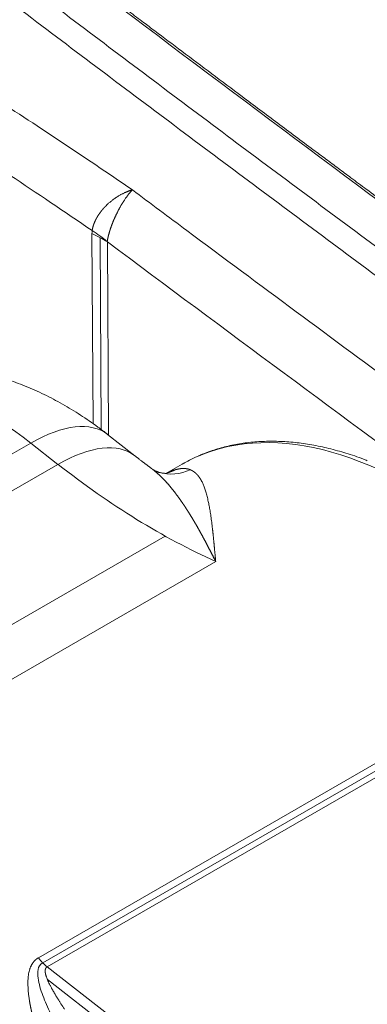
# Model space of a CAD drawing. Header units: millimetres. Extents: x 19214 to 26510, y -7957 to -532.
# Tile 110 of 150: x 26408 to 26420, y -7558 to -7526. Entities that reach past the tile are written whole.
import ezdxf

# ---------------------------------------------------------------- set-up
doc = ezdxf.new("R2010")
doc.units = ezdxf.units.MM
doc.header["$LTSCALE"] = 0.3175
doc.layers.add('1轮廓实线层', color=7, linetype='Continuous', lineweight=18)

# ---------------------------------------------------------------- blocks, each defined once
blk = doc.blocks.new('坐标系')
at = {"layer": '1轮廓实线层'}
for p, q in [((42533.205, -35937.623), (42533.185, -35934.191)), ((42533.331, -35934.267), (42533.35, -35937.727)), ((42533.464, -35934.341), (42533.483, -35937.829)), ((42533.958, -35938.201), (42533.468, -35937.817)), ((42532.083, -35937.972), (42526.117, -35941.417)), ((42532.573, -35938.356), (42532.083, -35937.972)), ((42526.607, -35941.801), (42532.573, -35938.356)), ((42534.809, -35938.352), (42534.518, -35938.52)), ((42528.539, -35943.094), (42534.505, -35939.65)), ((42535.415, -35940.108), (42529.448, -35943.552)), ((42532.219, -35947.257), (42540.13, -35942.69)), ((42532.297, -35947.347), (42540.208, -35942.78)), ((42540.288, -35942.855), (42532.377, -35947.422)), ((42532.377, -35947.422), (42536.554, -35950.671)), ((42536.407, -35950.78), (42532.383, -35947.65))]:
    blk.add_line(p, q, dxfattribs=at)
for centre, major_axis, ratio, start_param, end_param in [((42528.495, -35937.16), (6.957, -1.022), 0.651341, 0.875878, 0.929665), ((42528.492, -35937.211), (7.031, 0.039), 0.573587, 0.782171, 0.836654), ((42531.294, -35942.602), (3.164, -5.48), 0.57735, 2.178908, 3.141585), ((42531.733, -35940.03), (-1.736, -2.213), 0.46648, 3.141607, 4.001222), ((42538.957, -35945.537), (4.148, -7.185), 0.57735, 1.197062, 3.076814), ((42532.222, -35940.414), (-1.736, -2.213), 0.46648, 3.141885, 4.001222), ((42538.957, -35945.537), (4.148, -7.185), 0.57735, 3.076814, 3.141512), ((42534.327, -35928.067), (-7.031, 12.178), 0.57735, 2.178908, 2.46583), ((42539.04, -35945.49), (-4.148, 7.185), 0.57735, 0.010103, 0.012416), ((42534.627, -35937.689), (0.233, 0.811), 0.96868, 3.140113, 3.84526), ((42534.315, -35937.701), (-0.234, 0.811), 0.940636, 3.092753, 3.347387), ((42527.455, -35952.178), (-4.148, 7.185), 0.57735, 3.151567, 5.120575), ((42527.538, -35952.131), (-4.148, 7.185), 0.57735, 3.205188, 5.122488), ((42527.397, -35952.212), (4.107, -7.114), 0.57735, 6.136876, 8.26015), ((42532.482, -35946.921), (0.352, -0.609), 0.57735, 4.940934, 5.285594), ((42527.157, -35952.35), (3.937, -6.82), 0.57735, 0.062261, 1.968348)]:
    blk.add_ellipse(centre, major_axis=major_axis, ratio=ratio, start_param=start_param, end_param=end_param, dxfattribs=at)
for points, knots in [([(42520.055, -35920.336), (42521.923, -35921.857), (42524.721, -35924.088), (42528.464, -35926.999), (42531.28, -35929.157), (42533.637, -35930.94), (42535.531, -35932.361), (42536.955, -35933.424), (42538.384, -35934.487), (42539.579, -35935.372), (42540.539, -35936.081), (42541.14, -35936.525), (42541.622, -35936.88), (42541.984, -35937.147), (42542.285, -35937.369), (42542.498, -35937.525), (42542.617, -35937.613), (42542.681, -35937.66), (42542.709, -35937.681)], [0, 0, 0, 0, 0.25, 0.375, 0.5, 0.625, 0.6875, 0.75, 0.8125, 0.875, 0.90625, 0.9375, 0.953125, 0.96875, 0.984375, 0.992187, 0.996094, 1, 1, 1, 1]), ([(42542.311, -35937.91), (42541.837, -35937.561), (42541.363, -35937.212), (42540.652, -35936.688), (42540.415, -35936.513), (42539.942, -35936.164), (42539.705, -35935.989), (42538.994, -35935.463), (42538.521, -35935.112), (42537.574, -35934.41), (42537.1, -35934.058), (42535.68, -35933), (42534.734, -35932.292), (42533.315, -35931.225), (42532.842, -35930.869), (42531.897, -35930.154), (42531.424, -35929.795), (42530.48, -35929.076), (42530.008, -35928.716), (42529.064, -35927.992), (42528.592, -35927.629), (42527.649, -35926.901), (42527.178, -35926.536), (42526.235, -35925.804), (42525.763, -35925.436), (42524.821, -35924.698), (42524.35, -35924.328), (42523.409, -35923.584), (42522.939, -35923.211), (42521.999, -35922.461), (42521.53, -35922.084), (42520.827, -35921.516), (42520.593, -35921.327), (42520.241, -35921.042), (42520.124, -35920.947), (42519.89, -35920.756), (42519.773, -35920.661), (42519.656, -35920.566)], [0, 0, 0, 0, 0.0625, 0.0625, 0.09375, 0.09375, 0.125, 0.125, 0.1875, 0.1875, 0.25, 0.25, 0.375, 0.375, 0.4375, 0.4375, 0.5, 0.5, 0.5625, 0.5625, 0.625, 0.625, 0.6875, 0.6875, 0.75, 0.75, 0.8125, 0.8125, 0.875, 0.875, 0.9375, 0.9375, 0.96875, 0.96875, 0.984375, 0.984375, 1, 1, 1, 1]), ([(42533.189, -35934.14), (42532.684, -35933.793), (42531.698, -35933.129), (42530.293, -35932.215), (42528.958, -35931.378), (42527.693, -35930.616), (42526.493, -35929.924), (42525.356, -35929.301), (42524.281, -35928.742), (42523.265, -35928.245), (42522.625, -35927.952), (42522.276, -35927.798), (42522.232, -35927.779), (42522.188, -35927.76), (42522.183, -35927.758), (42522.182, -35927.757), (42522.182, -35927.757), (42522.182, -35927.757), (42522.182, -35927.757), (42522.182, -35927.757), (42522.181, -35927.757), (42522.18, -35927.757), (42522.177, -35927.755), (42522.17, -35927.752), (42522.146, -35927.742), (42522.088, -35927.716), (42521.893, -35927.633), (42521.44, -35927.442), (42521.037, -35927.282), (42520.252, -35926.985), (42519.26, -35926.645), (42518.371, -35926.41), (42517.74, -35926.268), (42517.535, -35926.227), (42517.238, -35926.174), (42517.128, -35926.155), (42517.013, -35926.138), (42516.995, -35926.135), (42516.987, -35926.134), (42516.986, -35926.134), (42516.986, -35926.134), (42516.986, -35926.134), (42516.986, -35926.134), (42516.986, -35926.134), (42516.986, -35926.133), (42516.985, -35926.133), (42516.982, -35926.133), (42516.975, -35926.132), (42516.932, -35926.125), (42516.817, -35926.109), (42516.709, -35926.095), (42516.353, -35926.052), (42516.078, -35926.03), (42515.552, -35926.008), (42515.3, -35926.01), (42514.816, -35926.034), (42514.586, -35926.056), (42514.145, -35926.122), (42513.935, -35926.164), (42513.636, -35926.242), (42513.538, -35926.27), (42513.349, -35926.33), (42513.257, -35926.363), (42513.156, -35926.402), (42513.142, -35926.407), (42513.127, -35926.413), (42513.123, -35926.414), (42513.122, -35926.415), (42513.122, -35926.415), (42513.121, -35926.415), (42513.121, -35926.415), (42513.119, -35926.416), (42513.112, -35926.419), (42513.08, -35926.432), (42513.001, -35926.464), (42512.93, -35926.496), (42512.792, -35926.56), (42512.703, -35926.606), (42512.446, -35926.75), (42512.288, -35926.856), (42512.068, -35927.031), (42511.998, -35927.092), (42511.896, -35927.188), (42511.863, -35927.22), (42511.798, -35927.286), (42511.766, -35927.32), (42511.673, -35927.424), (42511.554, -35927.567), (42511.447, -35927.722), (42511.298, -35927.962), (42511.212, -35928.133), (42511.106, -35928.406), (42511.074, -35928.5), (42511.044, -35928.609), (42511.04, -35928.623), (42511.036, -35928.637), (42511.036, -35928.638), (42511.036, -35928.639), (42511.036, -35928.639), (42511.036, -35928.639), (42511.036, -35928.639), (42511.036, -35928.639), (42511.035, -35928.639), (42511.035, -35928.64), (42511.035, -35928.642), (42511.033, -35928.648), (42511.028, -35928.666), (42511.017, -35928.711), (42510.981, -35928.865), (42510.957, -35929.011), (42510.926, -35929.279), (42510.917, -35929.433), (42510.918, -35929.593)], [0, 0, 0, 0, 0.050996, 0.101991, 0.152987, 0.203983, 0.254978, 0.305974, 0.35697, 0.407966, 0.458961, 0.458961, 0.465336, 0.466132, 0.466232, 0.466245, 0.466245, 0.466248, 0.466248, 0.466251, 0.466257, 0.466282, 0.466332, 0.466531, 0.466929, 0.468523, 0.47171, 0.484459, 0.509957, 0.509957, 0.560953, 0.611948, 0.611948, 0.637446, 0.637446, 0.650195, 0.651789, 0.652585, 0.652685, 0.652735, 0.652741, 0.652744, 0.652744, 0.652747, 0.652747, 0.65276, 0.652785, 0.652984, 0.653382, 0.65657, 0.662944, 0.662944, 0.688442, 0.688442, 0.71394, 0.71394, 0.739438, 0.739438, 0.764935, 0.764935, 0.777684, 0.777684, 0.790433, 0.790433, 0.792027, 0.792425, 0.792525, 0.792575, 0.7926, 0.7926, 0.792624, 0.792624, 0.792824, 0.79362, 0.796808, 0.803182, 0.803182, 0.815931, 0.815931, 0.841429, 0.841429, 0.854178, 0.854178, 0.860552, 0.860552, 0.866927, 0.866927, 0.879676, 0.892425, 0.892425, 0.917922, 0.917922, 0.930671, 0.930671, 0.932265, 0.932464, 0.932489, 0.932492, 0.932492, 0.932495, 0.932495, 0.932502, 0.932514, 0.932564, 0.932663, 0.933062, 0.933859, 0.937046, 0.94342, 0.968918, 0.968918, 1, 1, 1, 1]), ([(42524.341, -35927.669), (42525.05, -35928.015), (42525.782, -35928.395), (42526.912, -35929.015), (42527.676, -35929.444), (42528.463, -35929.907), (42529.261, -35930.385), (42530.07, -35930.88), (42530.901, -35931.408), (42531.743, -35931.951), (42532.169, -35932.231), (42533.033, -35932.806), (42533.47, -35933.101), (42533.913, -35933.404)], [0, 0, 0, 0, 0.25, 0.25, 0.375, 0.5, 0.5, 0.625, 0.75, 0.75, 0.875, 0.875, 1, 1, 1, 1]), ([(42539.378, -35934.321), (42539.216, -35934.201), (42538.915, -35933.977), (42538.499, -35933.668), (42538.152, -35933.41), (42537.869, -35933.199), (42537.627, -35933.018), (42537.401, -35932.85), (42537.036, -35932.578), (42536.532, -35932.201), (42535.922, -35931.744), (42535.347, -35931.312), (42534.822, -35930.917), (42534.413, -35930.609), (42534.096, -35930.37), (42533.835, -35930.173), (42533.511, -35929.928), (42533.124, -35929.635), (42532.674, -35929.293), (42532.352, -35929.049), (42532.181, -35928.919)], [0, 0, 0, 0, 0.067409, 0.125199, 0.17337, 0.21192, 0.243138, 0.274309, 0.305978, 0.395012, 0.484387, 0.560221, 0.634926, 0.703078, 0.730793, 0.767039, 0.812082, 0.865922, 0.92856, 1, 1, 1, 1]), ([(42533.189, -35934.14), (42533.189, -35934.139), (42533.189, -35934.136), (42533.19, -35934.133), (42533.19, -35934.129), (42533.191, -35934.125), (42533.192, -35934.122), (42533.192, -35934.118), (42533.193, -35934.114), (42533.194, -35934.11), (42533.194, -35934.106), (42533.195, -35934.103), (42533.196, -35934.099), (42533.197, -35934.095), (42533.198, -35934.091), (42533.199, -35934.087), (42533.2, -35934.083), (42533.201, -35934.08), (42533.202, -35934.076), (42533.203, -35934.072), (42533.204, -35934.068), (42533.205, -35934.064), (42533.206, -35934.06), (42533.207, -35934.056), (42533.208, -35934.052), (42533.21, -35934.048), (42533.211, -35934.044), (42533.212, -35934.04), (42533.214, -35934.036), (42533.215, -35934.031), (42533.217, -35934.027), (42533.218, -35934.023), (42533.22, -35934.019), (42533.221, -35934.015), (42533.223, -35934.011), (42533.224, -35934.007), (42533.226, -35934.002), (42533.228, -35933.998), (42533.23, -35933.994), (42533.231, -35933.99), (42533.233, -35933.986), (42533.235, -35933.981), (42533.237, -35933.977), (42533.239, -35933.973), (42533.241, -35933.968), (42533.243, -35933.964), (42533.245, -35933.96), (42533.247, -35933.956), (42533.249, -35933.951), (42533.251, -35933.947), (42533.253, -35933.943), (42533.255, -35933.938), (42533.258, -35933.934), (42533.26, -35933.93), (42533.262, -35933.925), (42533.265, -35933.921), (42533.267, -35933.916), (42533.27, -35933.912), (42533.272, -35933.908), (42533.275, -35933.903), (42533.277, -35933.899), (42533.28, -35933.894), (42533.282, -35933.89), (42533.285, -35933.886), (42533.288, -35933.881), (42533.29, -35933.877), (42533.293, -35933.872), (42533.296, -35933.868), (42533.299, -35933.864), (42533.302, -35933.859), (42533.305, -35933.855), (42533.307, -35933.85), (42533.31, -35933.846), (42533.313, -35933.841), (42533.317, -35933.837), (42533.32, -35933.833), (42533.323, -35933.828), (42533.326, -35933.824), (42533.329, -35933.819), (42533.332, -35933.815), (42533.336, -35933.811), (42533.339, -35933.806), (42533.342, -35933.802), (42533.345, -35933.797), (42533.349, -35933.793), (42533.352, -35933.789), (42533.356, -35933.784), (42533.359, -35933.78), (42533.363, -35933.775), (42533.366, -35933.771), (42533.37, -35933.767), (42533.373, -35933.762), (42533.377, -35933.758), (42533.381, -35933.754), (42533.384, -35933.75), (42533.388, -35933.745), (42533.392, -35933.741), (42533.396, -35933.737), (42533.4, -35933.732), (42533.403, -35933.728), (42533.407, -35933.724), (42533.411, -35933.72), (42533.415, -35933.716), (42533.419, -35933.711), (42533.423, -35933.707), (42533.427, -35933.703), (42533.431, -35933.699), (42533.435, -35933.695), (42533.449, -35933.681), (42533.474, -35933.657), (42533.513, -35933.623), (42533.559, -35933.586), (42533.61, -35933.549), (42533.654, -35933.521), (42533.687, -35933.502), (42533.708, -35933.49), (42533.729, -35933.479), (42533.749, -35933.468), (42533.77, -35933.459), (42533.787, -35933.451), (42533.801, -35933.445), (42533.812, -35933.44), (42533.825, -35933.435), (42533.838, -35933.43), (42533.852, -35933.424), (42533.867, -35933.419), (42533.88, -35933.415), (42533.89, -35933.411), (42533.896, -35933.41), (42533.9, -35933.408), (42533.902, -35933.408), (42533.904, -35933.407), (42533.906, -35933.407), (42533.908, -35933.406), (42533.909, -35933.406), (42533.91, -35933.405), (42533.911, -35933.405), (42533.912, -35933.405), (42533.912, -35933.405), (42533.913, -35933.405), (42533.913, -35933.405), (42533.913, -35933.405)], [0, 0, 0, 0, 0.004132, 0.008276, 0.012432, 0.0166, 0.02078, 0.024973, 0.029177, 0.033393, 0.037622, 0.041862, 0.046114, 0.050378, 0.054654, 0.058942, 0.063242, 0.067553, 0.071876, 0.076211, 0.080557, 0.084915, 0.089285, 0.093666, 0.098059, 0.102463, 0.106878, 0.111305, 0.115743, 0.120192, 0.124653, 0.129124, 0.133607, 0.1381, 0.142605, 0.14712, 0.151646, 0.156183, 0.16073, 0.165288, 0.169856, 0.174435, 0.179024, 0.183623, 0.188233, 0.192853, 0.197482, 0.202122, 0.206771, 0.21143, 0.216099, 0.220777, 0.225465, 0.230163, 0.234869, 0.239585, 0.244309, 0.249043, 0.253786, 0.258537, 0.263297, 0.268066, 0.272843, 0.277629, 0.282423, 0.287225, 0.292034, 0.296852, 0.301678, 0.306511, 0.311352, 0.316201, 0.321057, 0.32592, 0.33079, 0.335667, 0.340551, 0.345441, 0.350338, 0.355242, 0.360152, 0.365069, 0.369991, 0.374919, 0.379854, 0.384794, 0.389739, 0.39469, 0.399647, 0.404608, 0.409575, 0.414546, 0.419523, 0.424504, 0.429489, 0.434479, 0.439473, 0.444472, 0.449474, 0.45448, 0.45949, 0.464503, 0.46952, 0.47454, 0.479564, 0.48459, 0.489619, 0.494651, 0.499686, 0.539489, 0.584628, 0.634936, 0.690153, 0.74992, 0.771254, 0.792439, 0.813465, 0.834324, 0.855007, 0.875507, 0.886039, 0.897577, 0.910102, 0.923592, 0.938024, 0.953876, 0.969175, 0.976992, 0.984723, 0.98717, 0.989402, 0.991419, 0.993221, 0.99481, 0.996187, 0.997351, 0.998303, 0.999044, 0.999573, 0.999892, 1, 1, 1, 1]), ([(42533.913, -35933.404), (42533.912, -35933.405), (42533.911, -35933.407), (42533.908, -35933.41), (42533.905, -35933.413), (42533.901, -35933.417), (42533.896, -35933.423), (42533.891, -35933.428), (42533.885, -35933.435), (42533.879, -35933.443), (42533.871, -35933.452), (42533.863, -35933.461), (42533.854, -35933.472), (42533.845, -35933.484), (42533.834, -35933.498), (42533.823, -35933.513), (42533.811, -35933.529), (42533.798, -35933.547), (42533.784, -35933.567), (42533.771, -35933.587), (42533.758, -35933.606), (42533.746, -35933.625), (42533.734, -35933.644), (42533.723, -35933.662), (42533.712, -35933.68), (42533.702, -35933.698), (42533.692, -35933.716), (42533.682, -35933.734), (42533.673, -35933.751), (42533.664, -35933.767), (42533.656, -35933.784), (42533.648, -35933.799), (42533.64, -35933.815), (42533.634, -35933.828), (42533.629, -35933.839), (42533.624, -35933.848), (42533.619, -35933.858), (42533.615, -35933.868), (42533.61, -35933.877), (42533.606, -35933.887), (42533.602, -35933.896), (42533.597, -35933.906), (42533.593, -35933.916), (42533.589, -35933.925), (42533.584, -35933.935), (42533.58, -35933.944), (42533.576, -35933.954), (42533.572, -35933.964), (42533.568, -35933.973), (42533.564, -35933.983), (42533.561, -35933.992), (42533.557, -35934.002), (42533.553, -35934.011), (42533.549, -35934.021), (42533.546, -35934.03), (42533.542, -35934.039), (42533.539, -35934.049), (42533.535, -35934.058), (42533.532, -35934.067), (42533.529, -35934.076), (42533.525, -35934.086), (42533.522, -35934.095), (42533.519, -35934.104), (42533.516, -35934.113), (42533.513, -35934.122), (42533.511, -35934.13), (42533.508, -35934.139), (42533.505, -35934.148), (42533.502, -35934.157), (42533.5, -35934.165), (42533.497, -35934.174), (42533.495, -35934.182), (42533.493, -35934.191), (42533.49, -35934.199), (42533.488, -35934.207), (42533.486, -35934.215), (42533.484, -35934.223), (42533.482, -35934.231), (42533.48, -35934.239), (42533.478, -35934.247), (42533.476, -35934.255), (42533.475, -35934.263), (42533.473, -35934.27), (42533.471, -35934.278), (42533.47, -35934.285), (42533.468, -35934.292), (42533.467, -35934.299), (42533.466, -35934.306), (42533.464, -35934.313), (42533.463, -35934.32), (42533.462, -35934.327), (42533.461, -35934.331), (42533.461, -35934.334)], [0, 0, 0, 0, 0.003684, 0.008483, 0.014409, 0.021471, 0.029685, 0.039066, 0.049632, 0.061402, 0.074398, 0.088641, 0.104157, 0.120967, 0.139098, 0.158575, 0.17942, 0.201656, 0.225305, 0.250385, 0.271656, 0.292464, 0.312792, 0.33262, 0.351934, 0.370718, 0.388958, 0.406644, 0.423764, 0.44031, 0.456272, 0.471645, 0.486423, 0.500602, 0.509763, 0.51892, 0.528071, 0.537215, 0.546352, 0.555481, 0.564601, 0.573711, 0.58281, 0.591897, 0.600972, 0.610034, 0.619082, 0.628115, 0.637132, 0.646133, 0.655116, 0.664081, 0.673027, 0.681953, 0.690859, 0.699743, 0.708606, 0.717445, 0.726261, 0.735053, 0.74382, 0.752561, 0.761275, 0.769963, 0.778623, 0.787254, 0.795857, 0.80443, 0.812972, 0.821484, 0.829965, 0.838414, 0.84683, 0.855213, 0.863563, 0.871879, 0.880161, 0.888408, 0.896619, 0.904795, 0.912935, 0.921038, 0.929105, 0.937134, 0.945126, 0.95308, 0.960997, 0.968875, 0.976714, 0.984515, 0.992277, 1, 1, 1, 1]), ([(42533.913, -35933.404), (42534.241, -35933.65), (42534.569, -35933.895), (42536.209, -35935.118), (42537.522, -35936.091), (42539.541, -35937.582), (42540.247, -35938.103), (42540.953, -35938.622)], [0, 0, 0, 0, 0.139842, 0.139842, 0.699215, 0.699215, 1, 1, 1, 1]), ([(42533.461, -35934.334), (42533.461, -35934.334), (42533.461, -35934.334), (42533.461, -35934.335), (42533.461, -35934.336), (42533.462, -35934.337), (42533.462, -35934.338), (42533.463, -35934.34), (42533.463, -35934.34), (42533.464, -35934.341)], [0, 0, 0, 0, 0.164672, 0.164672, 0.374282, 0.374282, 0.762692, 0.762692, 1, 1, 1, 1]), ([(42533.468, -35937.817), (42533.41, -35937.771), (42533.249, -35937.649), (42532.979, -35937.463), (42532.656, -35937.267), (42532.325, -35937.092), (42531.987, -35936.942), (42531.646, -35936.817), (42531.303, -35936.718), (42530.961, -35936.645), (42530.621, -35936.598), (42530.286, -35936.578), (42529.955, -35936.582), (42529.632, -35936.612), (42529.316, -35936.665), (42529.01, -35936.742), (42528.713, -35936.841), (42528.429, -35936.963), (42528.234, -35937.059), (42528.138, -35937.118), (42528.13, -35937.124)], [0, 0, 0, 0, 0.03779, 0.102789, 0.168085, 0.233196, 0.297812, 0.361634, 0.424422, 0.48603, 0.546407, 0.605576, 0.663615, 0.72063, 0.776738, 0.832063, 0.886725, 0.94084, 0.994525, 1, 1, 1, 1]), ([(42538.144, -35938.29), (42538.122, -35938.28), (42537.994, -35938.228), (42537.763, -35938.152), (42537.452, -35938.065), (42537.146, -35938.001), (42536.845, -35937.958), (42536.549, -35937.937), (42536.26, -35937.939), (42535.979, -35937.962), (42535.707, -35938.007), (42535.445, -35938.075), (42535.245, -35938.141), (42535.135, -35938.191), (42535.106, -35938.205)], [0, 0, 0, 0, 0.020649, 0.116278, 0.211821, 0.307224, 0.402423, 0.497346, 0.591926, 0.686104, 0.779843, 0.873139, 0.966026, 1, 1, 1, 1]), ([(42535.415, -35940.108), (42535.412, -35940.103), (42535.408, -35940.094), (42535.401, -35940.081), (42535.394, -35940.068), (42535.388, -35940.054), (42535.381, -35940.041), (42535.374, -35940.028), (42535.368, -35940.015), (42535.361, -35940.002), (42535.354, -35939.989), (42535.348, -35939.976), (42535.341, -35939.964), (42535.335, -35939.951), (42535.329, -35939.939), (42535.322, -35939.926), (42535.316, -35939.914), (42535.31, -35939.902), (42535.303, -35939.889), (42535.297, -35939.877), (42535.291, -35939.865), (42535.285, -35939.853), (42535.278, -35939.842), (42535.272, -35939.83), (42535.266, -35939.818), (42535.26, -35939.806), (42535.254, -35939.795), (42535.248, -35939.783), (42535.242, -35939.772), (42535.236, -35939.761), (42535.23, -35939.75), (42535.224, -35939.738), (42535.218, -35939.727), (42535.212, -35939.716), (42535.206, -35939.705), (42535.201, -35939.695), (42535.195, -35939.684), (42535.189, -35939.673), (42535.183, -35939.663), (42535.178, -35939.652), (42535.172, -35939.642), (42535.166, -35939.631), (42535.161, -35939.621), (42535.155, -35939.611), (42535.15, -35939.601), (42535.144, -35939.59), (42535.138, -35939.58), (42535.133, -35939.571), (42535.127, -35939.561), (42535.122, -35939.551), (42535.117, -35939.541), (42535.111, -35939.532), (42535.106, -35939.522), (42535.1, -35939.513), (42535.095, -35939.503), (42535.09, -35939.494), (42535.084, -35939.484), (42535.079, -35939.475), (42535.074, -35939.466), (42535.069, -35939.457), (42535.064, -35939.448), (42535.058, -35939.439), (42535.053, -35939.43), (42535.048, -35939.422), (42535.043, -35939.413), (42535.038, -35939.404), (42535.033, -35939.396), (42535.028, -35939.387), (42535.023, -35939.379), (42535.018, -35939.37), (42535.013, -35939.362), (42535.008, -35939.354), (42535.003, -35939.346), (42534.998, -35939.337), (42534.993, -35939.329), (42534.989, -35939.321), (42534.984, -35939.314), (42534.979, -35939.306), (42534.974, -35939.298), (42534.97, -35939.29), (42534.965, -35939.283), (42534.96, -35939.275), (42534.956, -35939.268), (42534.951, -35939.26), (42534.946, -35939.253), (42534.942, -35939.245), (42534.937, -35939.238), (42534.933, -35939.231), (42534.928, -35939.224), (42534.924, -35939.217), (42534.919, -35939.21), (42534.915, -35939.203), (42534.911, -35939.196), (42534.906, -35939.189), (42534.902, -35939.182), (42534.898, -35939.176), (42534.893, -35939.169), (42534.889, -35939.163), (42534.885, -35939.156), (42534.881, -35939.15), (42534.876, -35939.143), (42534.872, -35939.137), (42534.868, -35939.131), (42534.864, -35939.124), (42534.86, -35939.118), (42534.856, -35939.112), (42534.852, -35939.106), (42534.848, -35939.1), (42534.844, -35939.094), (42534.84, -35939.089), (42534.836, -35939.083), (42534.832, -35939.077), (42534.829, -35939.071), (42534.825, -35939.066), (42534.821, -35939.06), (42534.817, -35939.055), (42534.814, -35939.049), (42534.81, -35939.044), (42534.806, -35939.039), (42534.803, -35939.033), (42534.797, -35939.025), (42534.789, -35939.014), (42534.779, -35939), (42534.77, -35938.986), (42534.76, -35938.972), (42534.75, -35938.958), (42534.74, -35938.944), (42534.73, -35938.931), (42534.72, -35938.917), (42534.71, -35938.904), (42534.701, -35938.891), (42534.691, -35938.878), (42534.681, -35938.865), (42534.671, -35938.852), (42534.662, -35938.839), (42534.652, -35938.827), (42534.642, -35938.815), (42534.632, -35938.802), (42534.623, -35938.79), (42534.613, -35938.778), (42534.603, -35938.766), (42534.593, -35938.755), (42534.584, -35938.743), (42534.574, -35938.732), (42534.564, -35938.72), (42534.554, -35938.709), (42534.545, -35938.698), (42534.535, -35938.687), (42534.525, -35938.677), (42534.516, -35938.666), (42534.506, -35938.656), (42534.496, -35938.645), (42534.487, -35938.635), (42534.477, -35938.625), (42534.467, -35938.615), (42534.458, -35938.605), (42534.448, -35938.595), (42534.438, -35938.586), (42534.428, -35938.576), (42534.419, -35938.567), (42534.409, -35938.558), (42534.399, -35938.549), (42534.39, -35938.54), (42534.38, -35938.531), (42534.37, -35938.522), (42534.361, -35938.514), (42534.351, -35938.505), (42534.341, -35938.497), (42534.332, -35938.489), (42534.322, -35938.481), (42534.312, -35938.473), (42534.303, -35938.465), (42534.293, -35938.458), (42534.283, -35938.45), (42534.275, -35938.444), (42534.271, -35938.441), (42534.269, -35938.439)], [0, 0, 0, 0, 0.006422, 0.012816, 0.019181, 0.025519, 0.031828, 0.03811, 0.044363, 0.050589, 0.056786, 0.062956, 0.069097, 0.075211, 0.081297, 0.087355, 0.093385, 0.099387, 0.105361, 0.111308, 0.117227, 0.123118, 0.128981, 0.134816, 0.140624, 0.146404, 0.152156, 0.15788, 0.163577, 0.169246, 0.174888, 0.180501, 0.186087, 0.191646, 0.197177, 0.20268, 0.208155, 0.213603, 0.219023, 0.224416, 0.229781, 0.235118, 0.240428, 0.24571, 0.250965, 0.256192, 0.261392, 0.266563, 0.271708, 0.276825, 0.281914, 0.286975, 0.292009, 0.297016, 0.301995, 0.306946, 0.311869, 0.316766, 0.321634, 0.326475, 0.331289, 0.336074, 0.340833, 0.345563, 0.350266, 0.354942, 0.35959, 0.36421, 0.368803, 0.373368, 0.377905, 0.382415, 0.386897, 0.391352, 0.395779, 0.400178, 0.40455, 0.408894, 0.41321, 0.417499, 0.42176, 0.425994, 0.4302, 0.434378, 0.438528, 0.442651, 0.446746, 0.450813, 0.454852, 0.458864, 0.462848, 0.466805, 0.470733, 0.474634, 0.478507, 0.482352, 0.48617, 0.489959, 0.493721, 0.497455, 0.501161, 0.50484, 0.50849, 0.512113, 0.515708, 0.519275, 0.522814, 0.526325, 0.529809, 0.533264, 0.536691, 0.540091, 0.543463, 0.546806, 0.550122, 0.55341, 0.55667, 0.559901, 0.563105, 0.566281, 0.569429, 0.578172, 0.586884, 0.595564, 0.604213, 0.61283, 0.621415, 0.629969, 0.638491, 0.646982, 0.655441, 0.663868, 0.672264, 0.680629, 0.688962, 0.697264, 0.705534, 0.713773, 0.72198, 0.730156, 0.738301, 0.746414, 0.754496, 0.762546, 0.770565, 0.778553, 0.786509, 0.794434, 0.802328, 0.81019, 0.81802, 0.82582, 0.833588, 0.841324, 0.84903, 0.856704, 0.864346, 0.871957, 0.879537, 0.887085, 0.894602, 0.902087, 0.909541, 0.916964, 0.924355, 0.931715, 0.939043, 0.94634, 0.953605, 0.960839, 0.968041, 0.975212, 0.982352, 0.989459, 0.996536, 1, 1, 1, 1]), ([(42534.7, -35938.45), (42534.701, -35938.449), (42534.704, -35938.449), (42534.708, -35938.448), (42534.712, -35938.447), (42534.716, -35938.446), (42534.72, -35938.445), (42534.724, -35938.444), (42534.727, -35938.443), (42534.731, -35938.442), (42534.735, -35938.441), (42534.739, -35938.44), (42534.743, -35938.44), (42534.747, -35938.439), (42534.751, -35938.438), (42534.754, -35938.438), (42534.758, -35938.437), (42534.762, -35938.436), (42534.766, -35938.436), (42534.769, -35938.435), (42534.773, -35938.435), (42534.777, -35938.434), (42534.781, -35938.434), (42534.784, -35938.433), (42534.788, -35938.433), (42534.792, -35938.432), (42534.795, -35938.432), (42534.799, -35938.432), (42534.802, -35938.432), (42534.806, -35938.431), (42534.81, -35938.431), (42534.813, -35938.431), (42534.817, -35938.431), (42534.82, -35938.431), (42534.824, -35938.43), (42534.827, -35938.43), (42534.831, -35938.43), (42534.834, -35938.43), (42534.838, -35938.43), (42534.841, -35938.43), (42534.845, -35938.431), (42534.848, -35938.431), (42534.851, -35938.431), (42534.855, -35938.431), (42534.858, -35938.431), (42534.861, -35938.431), (42534.865, -35938.432), (42534.868, -35938.432), (42534.871, -35938.432), (42534.875, -35938.433), (42534.878, -35938.433), (42534.881, -35938.433), (42534.884, -35938.434), (42534.888, -35938.434), (42534.891, -35938.435), (42534.894, -35938.435), (42534.897, -35938.436), (42534.9, -35938.436), (42534.904, -35938.437), (42534.907, -35938.438), (42534.91, -35938.438), (42534.913, -35938.439), (42534.916, -35938.44), (42534.919, -35938.441), (42534.922, -35938.441), (42534.925, -35938.442), (42534.928, -35938.443), (42534.931, -35938.444), (42534.934, -35938.445), (42534.937, -35938.446), (42534.94, -35938.447), (42534.943, -35938.448), (42534.946, -35938.449), (42534.949, -35938.45), (42534.952, -35938.451), (42534.955, -35938.452), (42534.957, -35938.453), (42534.958, -35938.453)], [0, 0, 0, 0, 0.012967, 0.025943, 0.038927, 0.051919, 0.06492, 0.077929, 0.090947, 0.103973, 0.117008, 0.130052, 0.143105, 0.156167, 0.169238, 0.182318, 0.195407, 0.208505, 0.221613, 0.23473, 0.247856, 0.260992, 0.274137, 0.287292, 0.300457, 0.313632, 0.326816, 0.34001, 0.353214, 0.366429, 0.379653, 0.392887, 0.406132, 0.419387, 0.432652, 0.445928, 0.459214, 0.472511, 0.485818, 0.499136, 0.512465, 0.525805, 0.539156, 0.552517, 0.56589, 0.579273, 0.592668, 0.606074, 0.619491, 0.632919, 0.646359, 0.659811, 0.673274, 0.686748, 0.700234, 0.713732, 0.727242, 0.740763, 0.754296, 0.767842, 0.781399, 0.794968, 0.80855, 0.822144, 0.83575, 0.849368, 0.862999, 0.876642, 0.890297, 0.903966, 0.917646, 0.93134, 0.945046, 0.958765, 0.972497, 0.986242, 1, 1, 1, 1]), ([(42534.512, -35938.521), (42534.511, -35938.52), (42534.5, -35938.517), (42534.455, -35938.515), (42534.415, -35938.505), (42534.393, -35938.5)], [0, 0, 0, 0, 0.361576, 0.695437, 1, 1, 1, 1]), ([(42534.529, -35938.517), (42534.531, -35938.516), (42534.536, -35938.513), (42534.544, -35938.509), (42534.552, -35938.506), (42534.56, -35938.502), (42534.568, -35938.498), (42534.576, -35938.495), (42534.584, -35938.491), (42534.591, -35938.488), (42534.599, -35938.485), (42534.607, -35938.482), (42534.614, -35938.478), (42534.622, -35938.476), (42534.629, -35938.473), (42534.636, -35938.47), (42534.644, -35938.467), (42534.651, -35938.465), (42534.658, -35938.462), (42534.665, -35938.46), (42534.672, -35938.458), (42534.679, -35938.456), (42534.686, -35938.453), (42534.693, -35938.452), (42534.698, -35938.45), (42534.7, -35938.45)], [0, 0, 0, 0, 0.038171, 0.082115, 0.126031, 0.16992, 0.213784, 0.257623, 0.301438, 0.345231, 0.389001, 0.43275, 0.476479, 0.520189, 0.56388, 0.607555, 0.651213, 0.694855, 0.738483, 0.782098, 0.825699, 0.86929, 0.912869, 0.956439, 1, 1, 1, 1]), ([(42534.958, -35938.453), (42534.959, -35938.454), (42534.961, -35938.455), (42534.964, -35938.456), (42534.967, -35938.458), (42534.97, -35938.459), (42534.974, -35938.461), (42534.977, -35938.462), (42534.98, -35938.464), (42534.983, -35938.465), (42534.986, -35938.467), (42534.989, -35938.469), (42534.992, -35938.47), (42534.995, -35938.472), (42534.998, -35938.474), (42535.001, -35938.476), (42535.004, -35938.477), (42535.007, -35938.479), (42535.01, -35938.481), (42535.013, -35938.483), (42535.016, -35938.485), (42535.019, -35938.487), (42535.022, -35938.489), (42535.025, -35938.491), (42535.028, -35938.494), (42535.031, -35938.496), (42535.034, -35938.498), (42535.037, -35938.5), (42535.04, -35938.503), (42535.043, -35938.505), (42535.045, -35938.507), (42535.048, -35938.51), (42535.051, -35938.512), (42535.054, -35938.515), (42535.057, -35938.517), (42535.059, -35938.52), (42535.062, -35938.522), (42535.065, -35938.525), (42535.068, -35938.528), (42535.07, -35938.53), (42535.073, -35938.533), (42535.076, -35938.536), (42535.078, -35938.539), (42535.081, -35938.542), (42535.084, -35938.545), (42535.086, -35938.548), (42535.089, -35938.551), (42535.091, -35938.554), (42535.094, -35938.557), (42535.097, -35938.56), (42535.099, -35938.563), (42535.102, -35938.566), (42535.104, -35938.569), (42535.107, -35938.572), (42535.109, -35938.576), (42535.112, -35938.579), (42535.114, -35938.582), (42535.117, -35938.586), (42535.119, -35938.589), (42535.122, -35938.593), (42535.124, -35938.596), (42535.126, -35938.6), (42535.129, -35938.603), (42535.131, -35938.607), (42535.134, -35938.611), (42535.136, -35938.614), (42535.138, -35938.618), (42535.141, -35938.622), (42535.143, -35938.626), (42535.145, -35938.63), (42535.148, -35938.634), (42535.15, -35938.638), (42535.152, -35938.642), (42535.154, -35938.646), (42535.157, -35938.65), (42535.159, -35938.654), (42535.17, -35938.674), (42535.189, -35938.714), (42535.214, -35938.779), (42535.238, -35938.851), (42535.26, -35938.933), (42535.277, -35939.006), (42535.289, -35939.064), (42535.297, -35939.105), (42535.305, -35939.149), (42535.313, -35939.195), (42535.321, -35939.242), (42535.328, -35939.293), (42535.336, -35939.345), (42535.343, -35939.4), (42535.35, -35939.457), (42535.355, -35939.499), (42535.358, -35939.525), (42535.359, -35939.535), (42535.36, -35939.544), (42535.361, -35939.554), (42535.362, -35939.564), (42535.363, -35939.574), (42535.364, -35939.585), (42535.366, -35939.596), (42535.367, -35939.607), (42535.368, -35939.618), (42535.369, -35939.63), (42535.37, -35939.642), (42535.372, -35939.654), (42535.373, -35939.667), (42535.374, -35939.68), (42535.375, -35939.693), (42535.377, -35939.706), (42535.378, -35939.72), (42535.38, -35939.734), (42535.381, -35939.749), (42535.382, -35939.763), (42535.384, -35939.778), (42535.385, -35939.794), (42535.387, -35939.809), (42535.388, -35939.826), (42535.39, -35939.842), (42535.392, -35939.859), (42535.393, -35939.876), (42535.395, -35939.893), (42535.396, -35939.911), (42535.398, -35939.929), (42535.4, -35939.947), (42535.402, -35939.966), (42535.403, -35939.985), (42535.405, -35940.005), (42535.407, -35940.025), (42535.409, -35940.045), (42535.411, -35940.066), (42535.413, -35940.087), (42535.414, -35940.101), (42535.415, -35940.108)], [0, 0, 0, 0, 0.003138, 0.006281, 0.009429, 0.012581, 0.015739, 0.018902, 0.02207, 0.025243, 0.02842, 0.031603, 0.034791, 0.037984, 0.041182, 0.044386, 0.047594, 0.050807, 0.054026, 0.05725, 0.060478, 0.063712, 0.066951, 0.070196, 0.073445, 0.0767, 0.07996, 0.083225, 0.086495, 0.089771, 0.093052, 0.096338, 0.099629, 0.102926, 0.106228, 0.109535, 0.112848, 0.116166, 0.119489, 0.122818, 0.126152, 0.129491, 0.132836, 0.136186, 0.139541, 0.142902, 0.146268, 0.14964, 0.153017, 0.1564, 0.159788, 0.163181, 0.16658, 0.169985, 0.173395, 0.17681, 0.180231, 0.183658, 0.18709, 0.190528, 0.193971, 0.197419, 0.200874, 0.204333, 0.207799, 0.21127, 0.214747, 0.218229, 0.221717, 0.22521, 0.228709, 0.232214, 0.235724, 0.23924, 0.242762, 0.246289, 0.249823, 0.295259, 0.342903, 0.392769, 0.444868, 0.499213, 0.521641, 0.544658, 0.568265, 0.592461, 0.617248, 0.642626, 0.668595, 0.695156, 0.722309, 0.750055, 0.754145, 0.758346, 0.762658, 0.76708, 0.771613, 0.776257, 0.781011, 0.785876, 0.790852, 0.795938, 0.801135, 0.806443, 0.811862, 0.817391, 0.823031, 0.828781, 0.834642, 0.840614, 0.846697, 0.85289, 0.859194, 0.865608, 0.872134, 0.87877, 0.885516, 0.892374, 0.899342, 0.906421, 0.91361, 0.92091, 0.928321, 0.935843, 0.943475, 0.951218, 0.959071, 0.967036, 0.975111, 0.983296, 0.991593, 1, 1, 1, 1]), ([(42529.963, -35960.259), (42530.069, -35960.206), (42530.27, -35960.092), (42530.539, -35959.897), (42530.773, -35959.692), (42530.964, -35959.494), (42531.115, -35959.31), (42531.224, -35959.16), (42531.308, -35959.034), (42531.387, -35958.905), (42531.47, -35958.757), (42531.558, -35958.583), (42531.65, -35958.376), (42531.74, -35958.142), (42531.824, -35957.882), (42531.897, -35957.605), (42531.957, -35957.316), (42532.001, -35957.033), (42532.031, -35956.764), (42532.048, -35956.53), (42532.056, -35956.323), (42532.06, -35956.133), (42532.058, -35955.919), (42532.049, -35955.664), (42532.028, -35955.364), (42531.993, -35955.028), (42531.939, -35954.649), (42531.859, -35954.219), (42531.746, -35953.729), (42531.591, -35953.177), (42531.412, -35952.644), (42531.218, -35952.143), (42531.022, -35951.686), (42530.795, -35951.208), (42530.535, -35950.713), (42530.24, -35950.203), (42529.91, -35949.685), (42529.542, -35949.164), (42529.136, -35948.644), (42528.693, -35948.133), (42528.213, -35947.639), (42527.699, -35947.171), (42527.342, -35946.888), (42527.157, -35946.752)], [0, 0, 0, 0, 0.026625, 0.052745, 0.078484, 0.103207, 0.124014, 0.138102, 0.149342, 0.160835, 0.174149, 0.189282, 0.205973, 0.225378, 0.245468, 0.266232, 0.287571, 0.308259, 0.32591, 0.342803, 0.35551, 0.367158, 0.380408, 0.397409, 0.416465, 0.437486, 0.46057, 0.486778, 0.516375, 0.549526, 0.586169, 0.612301, 0.639865, 0.668987, 0.699759, 0.732075, 0.765777, 0.800859, 0.837625, 0.876119, 0.915846, 0.957014, 1, 1, 1, 1]), ([(42532.029, -35955.357), (42532.027, -35954.906), (42531.98, -35954.436), (42531.842, -35953.688), (42531.78, -35953.421), (42531.635, -35952.89), (42531.552, -35952.624), (42531.362, -35952.094), (42531.256, -35951.829), (42531.021, -35951.299), (42530.892, -35951.034), (42530.482, -35950.262), (42530.174, -35949.769), (42529.488, -35948.829), (42529.122, -35948.397), (42528.543, -35947.813), (42528.344, -35947.627), (42528.041, -35947.368), (42527.939, -35947.285), (42527.786, -35947.166), (42527.735, -35947.127), (42527.672, -35947.08), (42527.66, -35947.071), (42527.648, -35947.062)], [0, 0, 0, 0, 0.160849, 0.160849, 0.246397, 0.246397, 0.331945, 0.331945, 0.417492, 0.417492, 0.50304, 0.50304, 0.674136, 0.674136, 0.845232, 0.845232, 0.93078, 0.93078, 0.973554, 0.973554, 0.994941, 0.994941, 1, 1, 1, 1]), ([(42532.118, -35948.316), (42532.117, -35948.312), (42532.116, -35948.305), (42532.113, -35948.295), (42532.111, -35948.285), (42532.108, -35948.275), (42532.106, -35948.264), (42532.104, -35948.254), (42532.101, -35948.244), (42532.099, -35948.234), (42532.097, -35948.224), (42532.095, -35948.215), (42532.092, -35948.205), (42532.09, -35948.195), (42532.088, -35948.185), (42532.086, -35948.176), (42532.084, -35948.166), (42532.082, -35948.157), (42532.08, -35948.147), (42532.078, -35948.138), (42532.077, -35948.128), (42532.075, -35948.119), (42532.073, -35948.11), (42532.071, -35948.1), (42532.069, -35948.091), (42532.068, -35948.082), (42532.066, -35948.073), (42532.065, -35948.064), (42532.063, -35948.055), (42532.061, -35948.046), (42532.06, -35948.037), (42532.059, -35948.029), (42532.054, -35947.997), (42532.046, -35947.944), (42532.038, -35947.871), (42532.033, -35947.8), (42532.031, -35947.741), (42532.031, -35947.695), (42532.032, -35947.659), (42532.034, -35947.625), (42532.038, -35947.587), (42532.044, -35947.546), (42532.053, -35947.502), (42532.062, -35947.468), (42532.071, -35947.444), (42532.077, -35947.428), (42532.083, -35947.413), (42532.09, -35947.398), (42532.098, -35947.384), (42532.106, -35947.37), (42532.114, -35947.357), (42532.121, -35947.346), (42532.127, -35947.339), (42532.131, -35947.333), (42532.136, -35947.328), (42532.14, -35947.323), (42532.144, -35947.318), (42532.149, -35947.313), (42532.153, -35947.308), (42532.158, -35947.304), (42532.162, -35947.299), (42532.167, -35947.295), (42532.172, -35947.291), (42532.177, -35947.286), (42532.182, -35947.282), (42532.187, -35947.278), (42532.192, -35947.275), (42532.197, -35947.271), (42532.203, -35947.267), (42532.208, -35947.264), (42532.213, -35947.26), (42532.217, -35947.258), (42532.219, -35947.257)], [0, 0, 0, 0, 0.008691, 0.017338, 0.025944, 0.034507, 0.043028, 0.051506, 0.059942, 0.068337, 0.076689, 0.084999, 0.093268, 0.101494, 0.109679, 0.117823, 0.125925, 0.133985, 0.142005, 0.149983, 0.15792, 0.165816, 0.173671, 0.181486, 0.18926, 0.196993, 0.204686, 0.212338, 0.21995, 0.227522, 0.235054, 0.242546, 0.249999, 0.314896, 0.37802, 0.439463, 0.499327, 0.532303, 0.564107, 0.594765, 0.624308, 0.6674, 0.709006, 0.749269, 0.765617, 0.781741, 0.797655, 0.813376, 0.828918, 0.8443, 0.859538, 0.87465, 0.881189, 0.887688, 0.894151, 0.900578, 0.906971, 0.913332, 0.919663, 0.925965, 0.93224, 0.93849, 0.944716, 0.950921, 0.957106, 0.963273, 0.969424, 0.97556, 0.981684, 0.987797, 0.993902, 1, 1, 1, 1]), ([(42532.44, -35948.261), (42532.387, -35948.155), (42532.34, -35948.047), (42532.261, -35947.833), (42532.229, -35947.728), (42532.208, -35947.571), (42532.206, -35947.518), (42532.224, -35947.421), (42532.247, -35947.376), (42532.292, -35947.35), (42532.294, -35947.349), (42532.297, -35947.348)], [0, 0, 0, 0, 0.337078, 0.337078, 0.663539, 0.663539, 0.82677, 0.82677, 0.99, 0.99, 1, 1, 1, 1]), ([(42532.377, -35947.422), (42532.377, -35947.422), (42532.376, -35947.423), (42532.375, -35947.424), (42532.373, -35947.424), (42532.372, -35947.425), (42532.371, -35947.426), (42532.37, -35947.427), (42532.368, -35947.428), (42532.367, -35947.429), (42532.366, -35947.429), (42532.365, -35947.43), (42532.364, -35947.431), (42532.363, -35947.432), (42532.362, -35947.433), (42532.361, -35947.434), (42532.36, -35947.435), (42532.359, -35947.436), (42532.358, -35947.438), (42532.357, -35947.439), (42532.356, -35947.44), (42532.356, -35947.441), (42532.355, -35947.442), (42532.354, -35947.443), (42532.353, -35947.445), (42532.353, -35947.446), (42532.352, -35947.447), (42532.351, -35947.449), (42532.35, -35947.45), (42532.35, -35947.451), (42532.349, -35947.453), (42532.349, -35947.454), (42532.348, -35947.456), (42532.348, -35947.457), (42532.347, -35947.459), (42532.347, -35947.46), (42532.346, -35947.462), (42532.346, -35947.463), (42532.345, -35947.465), (42532.345, -35947.467), (42532.344, -35947.468), (42532.344, -35947.47), (42532.344, -35947.472), (42532.343, -35947.473), (42532.343, -35947.475), (42532.343, -35947.477), (42532.343, -35947.479), (42532.343, -35947.48), (42532.342, -35947.482), (42532.342, -35947.484), (42532.342, -35947.486), (42532.342, -35947.488), (42532.342, -35947.49), (42532.342, -35947.492), (42532.342, -35947.494), (42532.342, -35947.496), (42532.342, -35947.498), (42532.342, -35947.5), (42532.342, -35947.502), (42532.342, -35947.504), (42532.342, -35947.507), (42532.343, -35947.509), (42532.343, -35947.511), (42532.343, -35947.513), (42532.343, -35947.515), (42532.343, -35947.518), (42532.344, -35947.52), (42532.344, -35947.522), (42532.344, -35947.525), (42532.345, -35947.527), (42532.345, -35947.53), (42532.346, -35947.532), (42532.346, -35947.534), (42532.346, -35947.537), (42532.347, -35947.539), (42532.347, -35947.542), (42532.348, -35947.545), (42532.349, -35947.547), (42532.349, -35947.55), (42532.35, -35947.552), (42532.35, -35947.555), (42532.351, -35947.558), (42532.352, -35947.56), (42532.352, -35947.563), (42532.353, -35947.566), (42532.354, -35947.569), (42532.355, -35947.572), (42532.356, -35947.574), (42532.356, -35947.577), (42532.357, -35947.58), (42532.358, -35947.583), (42532.359, -35947.586), (42532.36, -35947.589), (42532.361, -35947.592), (42532.362, -35947.595), (42532.363, -35947.598), (42532.364, -35947.601), (42532.369, -35947.614), (42532.378, -35947.638), (42532.393, -35947.674), (42532.411, -35947.713), (42532.432, -35947.755), (42532.449, -35947.788), (42532.463, -35947.813), (42532.471, -35947.827), (42532.479, -35947.842), (42532.488, -35947.858), (42532.497, -35947.873), (42532.506, -35947.89), (42532.516, -35947.906), (42532.526, -35947.923), (42532.536, -35947.941), (42532.547, -35947.958), (42532.558, -35947.977), (42532.57, -35947.995), (42532.581, -35948.014), (42532.594, -35948.034), (42532.606, -35948.054), (42532.619, -35948.074), (42532.632, -35948.095), (42532.646, -35948.116), (42532.66, -35948.138), (42532.674, -35948.16), (42532.684, -35948.174), (42532.689, -35948.182)], [0, 0, 0, 0, 0.001805, 0.00361, 0.005415, 0.007221, 0.009028, 0.010838, 0.012651, 0.014468, 0.01629, 0.018117, 0.019951, 0.021791, 0.023639, 0.025496, 0.027361, 0.029236, 0.031122, 0.033019, 0.034927, 0.036848, 0.038782, 0.04073, 0.042692, 0.044669, 0.046662, 0.048671, 0.050696, 0.052738, 0.054798, 0.056877, 0.058974, 0.06109, 0.063226, 0.065382, 0.067558, 0.069756, 0.071975, 0.074216, 0.076479, 0.078765, 0.081074, 0.083406, 0.085762, 0.088143, 0.090547, 0.092977, 0.095431, 0.097911, 0.100417, 0.102948, 0.105506, 0.10809, 0.110701, 0.113339, 0.116005, 0.118698, 0.121418, 0.124167, 0.126944, 0.129749, 0.132583, 0.135445, 0.138337, 0.141258, 0.144208, 0.147188, 0.150197, 0.153236, 0.156305, 0.159405, 0.162535, 0.165695, 0.168886, 0.172108, 0.175361, 0.178644, 0.181959, 0.185305, 0.188683, 0.192092, 0.195533, 0.199005, 0.202509, 0.206046, 0.209614, 0.213215, 0.216847, 0.220513, 0.22421, 0.22794, 0.231703, 0.235499, 0.239327, 0.243188, 0.247082, 0.251009, 0.292787, 0.33857, 0.388407, 0.442335, 0.500382, 0.518621, 0.537412, 0.556757, 0.576655, 0.597108, 0.618115, 0.639678, 0.661796, 0.68447, 0.7077, 0.731486, 0.755829, 0.780728, 0.806185, 0.8322, 0.858771, 0.885901, 0.913588, 0.941834, 0.970638, 1, 1, 1, 1])]:
    blk.add_open_spline(points, degree=3, knots=knots, dxfattribs=at)
for points, degree in [([(42532.123, -35928.92), (42534.518, -35930.744), (42536.917, -35932.54), (42539.319, -35934.322)], 3), ([(42533.185, -35934.191), (42533.185, -35934.173), (42533.187, -35934.156), (42533.189, -35934.14)], 3), ([(42539.831, -35939.061), (42537.707, -35937.498), (42535.584, -35935.927), (42533.464, -35934.341)], 3), ([(42534.27, -35938.439), (42534.114, -35938.324), (42533.958, -35938.201)], 2), ([(42534.393, -35938.5), (42534.303, -35938.469), (42534.27, -35938.439)], 2)]:
    blk.add_open_spline(points, degree=degree, dxfattribs=at)

msp = doc.modelspace()

# ---------------------------------------------------------------- block references
at = {"lineweight": 13, "xscale": 1.8, "yscale": 1.8, "zscale": 1.8}
msp.add_blockref('坐标系', (-50148.901, 57148.966), dxfattribs=at)

doc.saveas('drawing.dxf')
